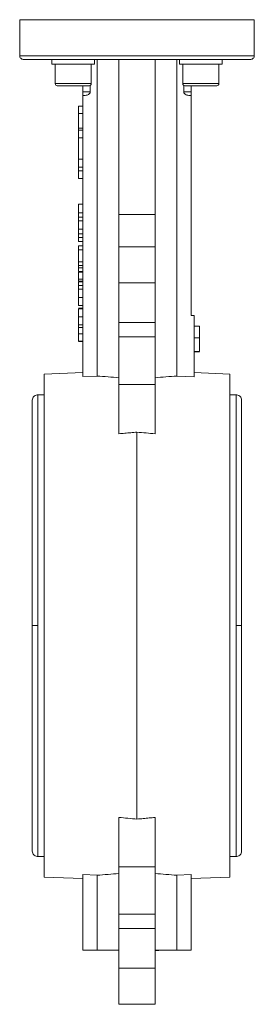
# Model space of a CAD drawing. Header units: millimetres. Extents: x 197 to 1079, y -127 to 860.
# Tile 19 of 28: x 954 to 1019, y 323 to 596. Entities that reach past the tile are written whole.
import ezdxf

# ---------------------------------------------------------------- set-up
doc = ezdxf.new("R2010")
doc.units = ezdxf.units.MM

msp = doc.modelspace()

# ---------------------------------------------------------------- linework, layer by layer
at = {"color": 7, "linetype": 'Continuous', "lineweight": 15}
for p, q in [((954.07, 596.12), (954.07, 586.12)), ((954.07, 596.12), (1019.07, 596.12)), ((1019.07, 586.12), (1019.07, 596.12)), ((1019.07, 586.12), (954.07, 586.12)), ((963, 585.12), (963, 583.82)), ((974.79, 585.12), (963, 585.12)), ((974.79, 585.12), (974.79, 583.82)), ((975.51, 585.12), (975.51, 497.32)), ((981.57, 585.12), (981.57, 542.1)), ((991.57, 585.12), (991.57, 542.1)), ((997.64, 497.32), (997.64, 585.12)), ((998.35, 585.12), (998.35, 583.82)), ((1010.14, 585.12), (998.35, 585.12)), ((1010.14, 585.12), (1010.14, 583.82)), ((974.79, 583.82), (963, 583.82)), ((963.9, 583.82), (963.9, 578.42)), ((973.9, 578.42), (973.9, 583.82)), ((1010.14, 583.82), (998.35, 583.82)), ((999.25, 583.82), (999.25, 578.42)), ((1009.25, 578.42), (1009.25, 583.82)), ((973.3, 577.82), (964.5, 577.82)), ((971.57, 577.82), (971.57, 576.12)), ((971.57, 576.12), (973.61, 576.12)), ((973.61, 576.12), (973.61, 577.91)), ((999.54, 577.91), (999.54, 576.12)), ((999.54, 576.12), (1001.57, 576.12)), ((1008.65, 577.82), (999.85, 577.82)), ((1001.57, 576.12), (1001.57, 577.82)), ((971.57, 575.12), (971.57, 497.17)), ((971.57, 575.12), (971.93, 575.12)), ((1001.57, 575.12), (1001.22, 575.12)), ((1001.57, 514.12), (1001.57, 575.12)), ((970.37, 570.12), (970.37, 572.12)), ((971.57, 572.12), (970.37, 572.12)), ((971.57, 570.12), (970.37, 570.12)), ((970.37, 566.04), (970.37, 570.12)), ((970.37, 566.04), (971.57, 566.04)), ((970.37, 565.52), (970.37, 566.04)), ((971.57, 565.52), (970.37, 565.52)), ((970.37, 563.35), (970.37, 565.52)), ((971.57, 563.35), (970.37, 563.35)), ((970.37, 557.46), (970.37, 563.35)), ((970.37, 557.46), (971.57, 557.46)), ((970.37, 555.24), (970.37, 557.46)), ((971.57, 555.24), (970.37, 555.24)), ((970.37, 554.21), (970.37, 555.24)), ((971.57, 554.21), (970.37, 554.21)), ((970.37, 552.12), (970.37, 554.21)), ((971.57, 552.12), (970.37, 552.12)), ((970.37, 544.97), (971.57, 544.97)), ((970.37, 544.97), (970.37, 542.58)), ((970.37, 542.58), (971.57, 542.58)), ((970.37, 541.34), (971.57, 541.34)), ((991.57, 542.1), (981.57, 542.1)), ((981.57, 542.1), (981.57, 533.12)), ((991.57, 533.12), (991.57, 542.1)), ((970.37, 540.39), (971.57, 540.39)), ((970.37, 540.39), (970.37, 538)), ((970.37, 538), (971.57, 538)), ((970.37, 536.76), (971.57, 536.76)), ((970.37, 535.74), (971.57, 535.74)), ((971.57, 534.65), (970.37, 534.65)), ((970.37, 533.39), (971.57, 533.39)), ((970.37, 533.39), (970.37, 532.35)), ((981.57, 533.12), (991.57, 533.12)), ((981.57, 533.12), (981.57, 523.12)), ((991.57, 533.12), (991.57, 523.12)), ((970.37, 532.35), (971.57, 532.35)), ((970.37, 532.35), (970.37, 528.99)), ((970.37, 528.99), (971.57, 528.99)), ((970.37, 528.99), (970.37, 528.01)), ((970.37, 528.01), (971.57, 528.01)), ((970.37, 528.01), (970.37, 527.32)), ((970.37, 527.32), (971.57, 527.32)), ((970.37, 526.28), (971.57, 526.28)), ((970.37, 526.12), (971.57, 526.12)), ((971.57, 524.19), (970.37, 524.19)), ((970.37, 523.61), (970.37, 524.19)), ((970.37, 523.61), (971.57, 523.61)), ((970.37, 523.43), (971.57, 523.43)), ((970.37, 523.43), (970.37, 522.39)), ((970.37, 522.39), (971.57, 522.39)), ((970.37, 522.39), (970.37, 521.54)), ((981.57, 523.12), (981.57, 512.12)), ((981.57, 523.12), (991.57, 523.12)), ((991.57, 523.12), (991.57, 512.12)), ((970.37, 521.37), (971.57, 521.37)), ((970.37, 519.12), (971.57, 519.12)), ((970.37, 516.88), (971.57, 516.88)), ((970.37, 516.16), (971.57, 516.16)), ((970.37, 515.98), (971.57, 515.98)), ((970.37, 513.74), (971.57, 513.74)), ((1001.57, 514.12), (1002.37, 514.12)), ((1002.37, 514.12), (1002.37, 497.14)), ((970.37, 511.49), (971.57, 511.49)), ((971.57, 510.82), (970.37, 510.82)), ((981.57, 512.12), (981.57, 508.18)), ((981.57, 512.12), (991.57, 512.12)), ((991.57, 512.12), (991.57, 508.18)), ((1003.87, 511.12), (1002.37, 511.12)), ((1003.87, 507.89), (1003.87, 511.12)), ((970.37, 509.03), (971.57, 509.03)), ((981.57, 508.18), (991.57, 508.18)), ((981.57, 508.18), (981.57, 495.01)), ((991.57, 508.18), (991.57, 495.01)), ((1003.87, 507.89), (1002.37, 507.89)), ((1003.87, 504.12), (1003.87, 507.89)), ((970.37, 507.01), (971.57, 507.01)), ((970.37, 506.92), (971.57, 506.92)), ((1003.87, 504.12), (1002.37, 504.12)), ((1003.87, 504.03), (1002.37, 504.03)), ((971.57, 498.29), (960.82, 497.87)), ((960.82, 358.37), (960.82, 497.87)), ((975.51, 497.32), (971.57, 497.17)), ((1002.37, 497.14), (997.64, 497.32)), ((1012.32, 497.87), (1002.37, 498.26)), ((1012.32, 497.87), (1012.32, 428.12)), ((991.57, 495.01), (981.57, 495.01)), ((981.57, 495.01), (981.57, 481.31)), ((991.57, 495.01), (991.57, 481.31)), ((960.82, 492.12), (959.07, 492.12)), ((1014.07, 492.12), (1012.32, 492.12)), ((957.57, 490.62), (957.57, 428.12)), ((1015.57, 428.12), (1015.57, 490.62)), ((986.57, 374.47), (986.57, 481.77)), ((957.57, 428.12), (957.57, 365.62)), ((1012.32, 428.12), (1012.32, 358.37)), ((1015.57, 365.62), (1015.57, 428.12)), ((981.57, 374.94), (981.57, 361.23)), ((991.57, 361.23), (991.57, 374.94)), ((959.07, 364.12), (960.82, 364.12)), ((1012.32, 364.12), (1014.07, 364.12)), ((981.57, 361.23), (991.57, 361.23)), ((981.57, 361.23), (981.57, 348.07)), ((991.57, 361.23), (991.57, 348.07)), ((960.82, 358.37), (971.57, 357.96)), ((975.51, 358.92), (971.57, 359.08)), ((971.57, 338.12), (971.57, 359.08)), ((975.51, 338.12), (975.51, 358.92)), ((1001.57, 359.08), (997.64, 358.92)), ((997.64, 338.12), (997.64, 358.92)), ((1001.57, 338.12), (1001.57, 359.08)), ((1001.57, 357.96), (1012.32, 358.37)), ((981.57, 348.07), (991.57, 348.07)), ((981.57, 348.07), (981.57, 344.13)), ((991.57, 348.07), (991.57, 344.13)), ((981.57, 344.13), (981.57, 333.12)), ((991.57, 344.13), (981.57, 344.13)), ((991.57, 344.13), (991.57, 333.12)), ((971.57, 338.12), (975.51, 338.12)), ((975.51, 338.12), (981.57, 338.12)), ((991.57, 338.12), (997.64, 338.12)), ((991.57, 338.02), (992.6, 338.02)), ((992.6, 338.02), (992.6, 338.12)), ((992.6, 338.02), (992.6, 338.12)), ((992.6, 338.02), (992.6, 338.02)), ((992.6, 338.02), (992.62, 338.02)), ((992.62, 338.02), (992.62, 338.12)), ((992.62, 338.02), (992.67, 338.02)), ((992.67, 338.02), (992.67, 338.12)), ((997.64, 338.12), (1001.57, 338.12)), ((981.57, 333.12), (981.57, 323.12)), ((991.57, 333.12), (981.57, 333.12)), ((991.57, 333.12), (991.57, 323.12)), ((981.57, 323.12), (991.57, 323.12))]:
    msp.add_line(p, q, dxfattribs=at)
at = {"color": 8, "linetype": 'Continuous', "lineweight": 15}
for p, q in [((963.9, 578.42), (973.9, 578.42)), ((999.25, 578.42), (1009.25, 578.42)), ((959.07, 428.12), (959.07, 492.12)), ((1014.07, 492.12), (1014.07, 428.12)), ((959.07, 364.12), (959.07, 428.12)), ((1014.07, 428.12), (1014.07, 364.12))]:
    msp.add_line(p, q, dxfattribs=at)
at = {"color": 7, "linetype": 'Continuous', "lineweight": 15}
for centre, start, end in [((964.5, 578.42), 180, 270), ((973.3, 578.42), 270, 0), ((999.85, 578.42), 180, 270), ((1008.65, 578.42), 270, 360)]:
    msp.add_arc(centre, 0.6, start, end, dxfattribs=at)
for centre, start_param, end_param in [((961.99, 428.12), 1.408102, 1.458731), ((1011.16, 428.12), 1.682862, 1.733491), ((961.99, 428.12), 4.824454, 4.875083), ((1011.16, 428.12), 4.549695, 4.600324)]:
    msp.add_ellipse(centre, major_axis=(120.89, 0), ratio=0.576043, start_param=start_param, end_param=end_param, dxfattribs=at)
for points, knots in [([(954.07, 586.12), (954.07, 586), (954.1, 585.88), (954.19, 585.63), (954.27, 585.51), (954.47, 585.32), (954.58, 585.24), (954.83, 585.14), (954.96, 585.12), (955.07, 585.12)], [0, 0, 0, 0, 0.25, 0.25, 0.5, 0.5, 0.75, 0.75, 1, 1, 1, 1]), ([(1018.07, 585.12), (1018.07, 585.12), (1017.99, 585.12), (1017.6, 585.12), (1017.29, 585.12), (1016.34, 585.12), (1015.72, 585.12), (1014.06, 585.12), (1013.03, 585.12), (1010.51, 585.12), (1009.02, 585.12), (1005.55, 585.12), (1003.58, 585.12), (999.22, 585.12), (996.83, 585.12), (991.82, 585.12), (989.2, 585.12), (983.95, 585.12), (981.33, 585.12), (976.32, 585.12), (973.93, 585.12), (969.57, 585.12), (967.6, 585.12), (964.13, 585.12), (962.63, 585.12), (960.11, 585.12), (959.09, 585.12), (957.43, 585.12), (956.81, 585.12), (955.86, 585.12), (955.55, 585.12), (955.16, 585.12), (955.07, 585.12), (955.07, 585.12)], [0, 0, 0, 0, 0.0625, 0.0625, 0.125, 0.125, 0.1875, 0.1875, 0.25, 0.25, 0.3125, 0.3125, 0.375, 0.375, 0.4375, 0.4375, 0.5, 0.5, 0.5625, 0.5625, 0.625, 0.625, 0.6875, 0.6875, 0.75, 0.75, 0.8125, 0.8125, 0.875, 0.875, 0.9375, 0.9375, 1, 1, 1, 1]), ([(1019.07, 586.12), (1019.07, 586), (1019.05, 585.88), (1018.96, 585.63), (1018.88, 585.51), (1018.68, 585.32), (1018.57, 585.24), (1018.32, 585.14), (1018.19, 585.12), (1018.07, 585.12)], [0, 0, 0, 0, 0.25, 0.25, 0.5, 0.5, 0.75, 0.75, 1, 1, 1, 1]), ([(971.57, 575.12), (971.57, 575.12), (971.57, 575.15), (971.57, 575.24), (971.57, 575.31), (971.57, 575.49), (971.57, 575.6), (971.57, 575.85), (971.57, 575.98), (971.57, 576.12)], [0, 0, 0, 0, 0.25, 0.25, 0.5, 0.5, 0.75, 0.75, 1, 1, 1, 1]), ([(971.93, 575.12), (972.11, 575.12), (972.29, 575.13), (972.64, 575.19), (972.81, 575.24), (973.06, 575.35), (973.13, 575.4), (973.28, 575.5), (973.35, 575.56), (973.53, 575.76), (973.61, 575.94), (973.61, 576.12)], [0, 0, 0, 0, 0.25, 0.25, 0.5, 0.5, 0.625, 0.625, 0.75, 0.75, 1, 1, 1, 1]), ([(999.54, 576.12), (999.54, 575.94), (999.62, 575.77), (999.85, 575.49), (1000.01, 575.39), (1000.33, 575.24), (1000.51, 575.19), (1000.86, 575.13), (1001.04, 575.12), (1001.22, 575.12)], [0, 0, 0, 0, 0.25, 0.25, 0.5, 0.5, 0.75, 0.75, 1, 1, 1, 1]), ([(1001.57, 576.12), (1001.57, 575.98), (1001.57, 575.85), (1001.57, 575.6), (1001.57, 575.49), (1001.57, 575.31), (1001.57, 575.24), (1001.57, 575.15), (1001.57, 575.12), (1001.57, 575.12)], [0, 0, 0, 0, 0.25, 0.25, 0.5, 0.5, 0.75, 0.75, 1, 1, 1, 1]), ([(970.37, 542.58), (970.37, 542.51), (970.37, 542.38), (970.37, 542.2), (970.37, 542.03), (970.37, 541.86), (970.37, 541.72), (970.37, 541.58), (970.37, 541.45), (970.37, 541.38), (970.37, 541.34)], [0, 0, 0, 0, 0.157891, 0.306795, 0.445675, 0.574557, 0.694631, 0.805977, 0.907764, 1, 1, 1, 1]), ([(970.37, 541.34), (970.37, 541.24), (970.37, 541.05), (970.37, 540.79), (970.37, 540.54), (970.37, 540.39), (970.37, 540.32)], [0, 0, 0, 0, 0.261213, 0.512048, 0.757793, 1, 1, 1, 1]), ([(970.37, 538), (970.37, 537.93), (970.37, 537.81), (970.37, 537.62), (970.37, 537.45), (970.37, 537.29), (970.37, 537.14), (970.37, 537), (970.37, 536.88), (970.37, 536.8), (970.37, 536.76)], [0, 0, 0, 0, 0.157891, 0.306795, 0.445675, 0.574557, 0.694631, 0.805977, 0.907764, 1, 1, 1, 1]), ([(970.37, 536.76), (970.37, 536.66), (970.37, 536.48), (970.37, 536.21), (970.37, 535.96), (970.37, 535.82), (970.37, 535.74)], [0, 0, 0, 0, 0.261213, 0.512048, 0.757793, 1, 1, 1, 1]), ([(970.37, 535.74), (970.37, 535.7), (970.37, 535.61), (970.37, 535.48), (970.37, 535.37), (970.37, 535.26), (970.37, 535.16), (970.37, 535.07), (970.37, 534.99), (970.37, 534.92), (970.37, 534.86), (970.37, 534.8), (970.37, 534.75), (970.37, 534.72), (970.37, 534.68), (970.37, 534.66), (970.37, 534.65), (970.37, 534.65), (970.37, 534.65)], [0, 0, 0, 0, 0.056809, 0.113874, 0.170522, 0.227532, 0.285334, 0.343678, 0.403164, 0.464002, 0.525827, 0.589097, 0.653293, 0.719115, 0.786763, 0.855798, 0.926841, 1, 1, 1, 1]), ([(970.37, 527.32), (970.37, 527.21), (970.37, 527.01), (970.37, 526.73), (970.37, 526.49), (970.37, 526.35), (970.37, 526.28)], [0, 0, 0, 0, 0.307164, 0.575509, 0.806632, 1, 1, 1, 1]), ([(970.37, 526.12), (970.37, 526.01), (970.37, 525.79), (970.37, 525.48), (970.37, 525.19), (970.37, 524.92), (970.37, 524.68), (970.37, 524.48), (970.37, 524.31), (970.37, 524.23), (970.37, 524.19)], [0, 0, 0, 0, 0.142657, 0.281169, 0.416977, 0.550852, 0.678364, 0.795032, 0.901998, 1, 1, 1, 1]), ([(970.37, 521.37), (970.37, 521.37), (970.37, 521.36), (970.37, 521.35), (970.37, 521.33), (970.37, 521.3), (970.37, 521.27), (970.37, 521.23), (970.37, 521.18), (970.37, 521.12), (970.37, 521.05), (970.37, 520.98), (970.37, 520.89), (970.37, 520.81), (970.37, 520.71), (970.37, 520.61), (970.37, 520.49), (970.37, 520.37), (970.37, 520.24), (970.37, 520.11), (970.37, 519.96), (970.37, 519.81), (970.37, 519.65), (970.37, 519.48), (970.37, 519.3), (970.37, 519.18), (970.37, 519.12)], [0, 0, 0, 0, 0.063113, 0.123612, 0.18097, 0.235256, 0.287095, 0.336024, 0.382374, 0.426325, 0.468201, 0.508239, 0.546617, 0.583488, 0.619002, 0.65359, 0.687163, 0.720428, 0.753235, 0.786265, 0.819508, 0.853548, 0.888311, 0.923997, 0.961351, 1, 1, 1, 1]), ([(970.37, 519.12), (970.37, 519.03), (970.37, 518.86), (970.37, 518.6), (970.37, 518.36), (970.37, 518.13), (970.37, 517.92), (970.37, 517.73), (970.37, 517.57), (970.37, 517.43), (970.37, 517.31), (970.37, 517.21), (970.37, 517.11), (970.37, 517.04), (970.37, 516.99), (970.37, 516.96), (970.37, 516.94), (970.37, 516.92), (970.37, 516.9), (970.37, 516.89), (970.37, 516.88), (970.37, 516.88), (970.37, 516.88)], [0, 0, 0, 0, 0.056725, 0.111439, 0.164371, 0.21644, 0.267394, 0.317343, 0.367257, 0.418163, 0.471358, 0.52792, 0.588017, 0.652172, 0.686383, 0.72325, 0.762597, 0.804726, 0.849443, 0.896709, 0.946889, 1, 1, 1, 1]), ([(970.37, 515.98), (970.37, 515.98), (970.37, 515.98), (970.37, 515.97), (970.37, 515.95), (970.37, 515.92), (970.37, 515.89), (970.37, 515.84), (970.37, 515.79), (970.37, 515.73), (970.37, 515.67), (970.37, 515.59), (970.37, 515.51), (970.37, 515.42), (970.37, 515.32), (970.37, 515.22), (970.37, 515.11), (970.37, 514.99), (970.37, 514.86), (970.37, 514.72), (970.37, 514.58), (970.37, 514.42), (970.37, 514.26), (970.37, 514.1), (970.37, 513.92), (970.37, 513.8), (970.37, 513.74)], [0, 0, 0, 0, 0.063113, 0.123612, 0.18097, 0.235256, 0.287095, 0.336024, 0.382374, 0.426325, 0.468201, 0.508239, 0.546617, 0.583488, 0.619002, 0.65359, 0.687163, 0.720428, 0.753235, 0.786265, 0.819508, 0.853548, 0.888311, 0.923997, 0.961351, 1, 1, 1, 1]), ([(970.37, 513.74), (970.37, 513.65), (970.37, 513.47), (970.37, 513.21), (970.37, 512.97), (970.37, 512.74), (970.37, 512.53), (970.37, 512.35), (970.37, 512.19), (970.37, 512.05), (970.37, 511.93), (970.37, 511.82), (970.37, 511.73), (970.37, 511.66), (970.37, 511.61), (970.37, 511.58), (970.37, 511.55), (970.37, 511.53), (970.37, 511.51), (970.37, 511.5), (970.37, 511.5), (970.37, 511.49), (970.37, 511.49)], [0, 0, 0, 0, 0.056725, 0.111439, 0.164371, 0.21644, 0.267394, 0.317343, 0.367257, 0.418163, 0.471358, 0.52792, 0.588017, 0.652172, 0.686383, 0.72325, 0.762597, 0.804726, 0.849443, 0.896709, 0.946889, 1, 1, 1, 1]), ([(970.37, 511.58), (970.37, 511.58), (970.37, 511.58), (970.37, 511.57), (970.37, 511.56), (970.37, 511.54), (970.37, 511.51), (970.37, 511.48), (970.37, 511.44), (970.37, 511.4), (970.37, 511.34), (970.37, 511.29), (970.37, 511.23), (970.37, 511.16), (970.37, 511.08), (970.37, 511), (970.37, 510.92), (970.37, 510.85), (970.37, 510.82)], [0, 0, 0, 0, 0.080028, 0.157825, 0.232559, 0.30472, 0.374369, 0.44157, 0.506039, 0.568678, 0.628697, 0.687073, 0.743221, 0.797558, 0.850225, 0.90138, 0.95107, 1, 1, 1, 1]), ([(970.37, 510.82), (970.37, 510.76), (970.37, 510.65), (970.37, 510.46), (970.37, 510.26), (970.37, 510.04), (970.37, 509.81), (970.37, 509.56), (970.37, 509.3), (970.37, 509.12), (970.37, 509.03)], [0, 0, 0, 0, 0.125625, 0.247619, 0.368528, 0.488104, 0.609878, 0.735382, 0.864448, 1, 1, 1, 1]), ([(970.37, 509.03), (970.37, 508.96), (970.37, 508.83), (970.37, 508.63), (970.37, 508.44), (970.37, 508.26), (970.37, 508.1), (970.37, 507.94), (970.37, 507.79), (970.37, 507.65), (970.37, 507.52), (970.37, 507.41), (970.37, 507.31), (970.37, 507.22), (970.37, 507.14), (970.37, 507.08), (970.37, 507.04), (970.37, 507.02), (970.37, 507.01)], [0, 0, 0, 0, 0.068499, 0.134572, 0.198208, 0.259784, 0.319951, 0.379508, 0.438814, 0.498497, 0.558182, 0.617438, 0.677522, 0.737959, 0.80033, 0.86409, 0.930622, 1, 1, 1, 1]), ([(959.22, 492.12), (959.02, 492.11), (958.6, 492.1), (958.04, 491.77), (957.65, 491.24), (957.6, 490.82), (957.57, 490.62)], [0, 0, 0, 0, 0.23877, 0.5, 0.76123, 1, 1, 1, 1]), ([(1015.57, 490.62), (1015.55, 490.82), (1015.5, 491.24), (1015.11, 491.77), (1014.55, 492.1), (1014.13, 492.11), (1013.92, 492.12)], [0, 0, 0, 0, 0.23877, 0.5, 0.76123, 1, 1, 1, 1]), ([(981.57, 481.31), (982.11, 481.36), (983.2, 481.46), (984.87, 481.62), (986, 481.72), (986.57, 481.77)], [0, 0, 0, 0, 0.321947, 0.655278, 1, 1, 1, 1]), ([(986.57, 481.77), (987.43, 481.69), (989.1, 481.54), (990.76, 481.39), (991.57, 481.31)], [0, 0, 0, 0, 0.512811, 1, 1, 1, 1]), ([(986.57, 374.47), (985.72, 374.55), (984.05, 374.7), (982.39, 374.86), (981.57, 374.94)], [0, 0, 0, 0, 0.512811, 1, 1, 1, 1]), ([(991.57, 374.94), (991.04, 374.89), (989.95, 374.78), (988.28, 374.63), (987.15, 374.53), (986.57, 374.47)], [0, 0, 0, 0, 0.321947, 0.655278, 1, 1, 1, 1]), ([(957.57, 365.62), (957.6, 365.42), (957.65, 365.01), (958.04, 364.48), (958.6, 364.14), (959.02, 364.13), (959.22, 364.13)], [0, 0, 0, 0, 0.238771, 0.500001, 0.76123, 1, 1, 1, 1]), ([(1013.92, 364.13), (1014.13, 364.13), (1014.55, 364.14), (1015.11, 364.48), (1015.5, 365.01), (1015.55, 365.42), (1015.57, 365.62)], [0, 0, 0, 0, 0.23877, 0.499999, 0.761229, 1, 1, 1, 1])]:
    msp.add_open_spline(points, degree=3, knots=knots, dxfattribs=at)
at = {"color": 8, "linetype": 'Continuous', "lineweight": 15}
for points, knots in [([(959.07, 428.12), (958.9, 428.12), (958.53, 428.12), (958.02, 428.12), (957.67, 428.12), (957.53, 428.12), (957.59, 428.12), (957.61, 428.12)], [0, 0, 0, 0, 0.2107507, 0.4365974, 0.695286, 0.9317367, 1, 1, 1, 1]), ([(959.07, 428.12), (958.9, 428.12), (958.53, 428.12), (958.02, 428.12), (957.67, 428.12), (957.63, 428.12), (957.61, 428.12)], [0, 0, 0, 0, 0.244072, 0.505628, 0.805222, 1, 1, 1, 1]), ([(1015.54, 428.12), (1015.52, 428.12), (1015.48, 428.12), (1015.12, 428.12), (1014.62, 428.12), (1014.25, 428.12), (1014.07, 428.12)], [0, 0, 0, 0, 0.194778, 0.494372, 0.755928, 1, 1, 1, 1]), ([(1015.54, 428.12), (1015.55, 428.12), (1015.61, 428.12), (1015.48, 428.12), (1015.13, 428.12), (1014.62, 428.12), (1014.25, 428.12), (1014.07, 428.12)], [0, 0, 0, 0, 0.068263, 0.304714, 0.563403, 0.789249, 1, 1, 1, 1])]:
    msp.add_open_spline(points, degree=3, knots=knots, dxfattribs=at)

doc.saveas('drawing.dxf')
